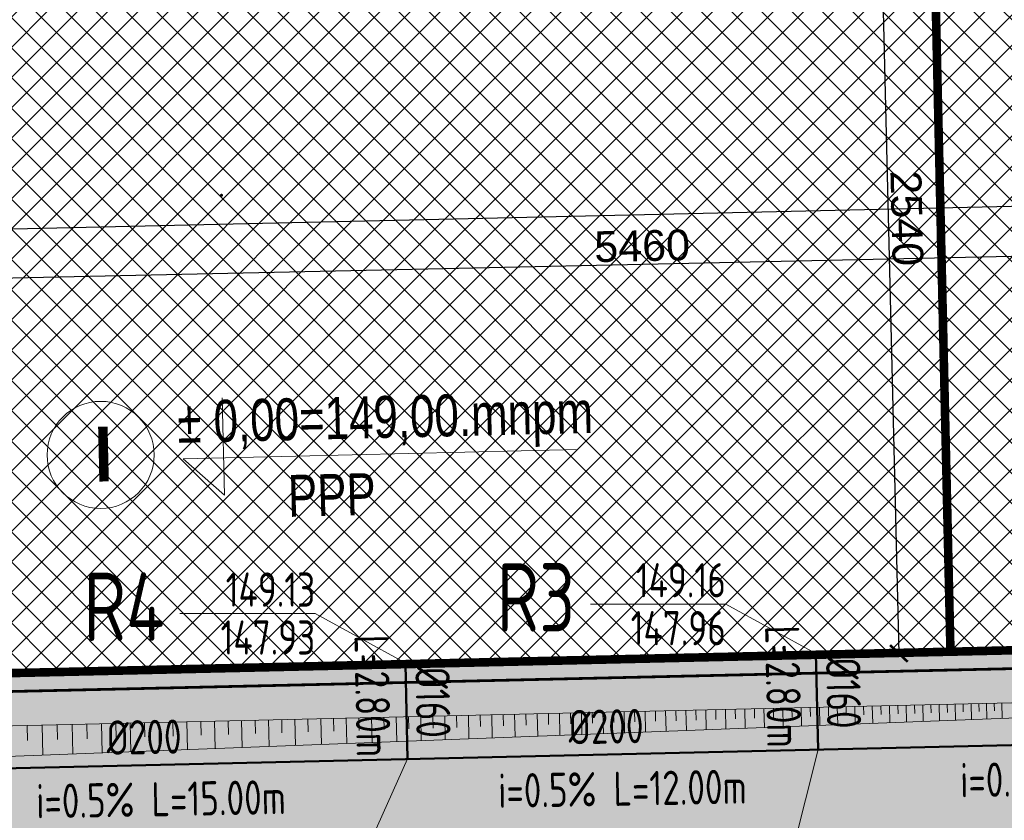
# Model space of a CAD drawing. Header units: metres. Extents: x 6438197 to 12957343, y 5629874 to 11322802.
# Tile 86 of 115: x 6448795 to 6451671, y 5640146 to 5642484. Entities that reach past the tile are written whole.
import ezdxf
from ezdxf.enums import TextEntityAlignment as Align
from ezdxf.lldxf.tags import DXFTag

# ---------------------------------------------------------------- set-up
doc = ezdxf.new("R2010")
doc.units = ezdxf.units.M
doc.header["$MEASUREMENT"] = 0
doc.header["$PDMODE"] = 3
for name, color, linetype, lineweight in [('_A_OBRYS SCIAN ZEWN', 1, 'Continuous', 30), ('_A_PZT_OPISY', 2, 'Continuous', 13), ('_A_ZAGOSPODAROWANIE', 9, 'Continuous', 9), ('_D_obrzeże', 102, 'Continuous', 15), ('_D_RZEDNE', 10, 'Continuous', 9), ('_D_SKARPA', 80, 'Continuous', 9), ('a-hatch', 84, 'Continuous', 5), ('Liczby', 84, 'Continuous', 20), ('Linie_odn', 84, 'Continuous', 20), ('Odcinki_1', 72, 'Continuous', 50), ('Opis_PZ_1', 84, 'Continuous', 20), ('RTPW01', 7, 'Continuous', 15), ('Teksty', 84, 'Continuous', 25), ('WYMIAROWANIE', 6, 'Continuous', 9), ('WYMIARY', 84, 'Continuous', 20), ('WYPELNIENIA', 204, 'Continuous', 5)]:
    doc.layers.add(name, color=color, linetype=linetype, lineweight=lineweight)
doc.styles.add('Arial', font='arial.ttf')
doc.styles.add('DROGI', font='simplex.shx', dxfattribs={"width": 0.75})
doc.styles.add('sandesk_txt_ICP', font='isocpeur.ttf', dxfattribs={"width": 0.75})
doc.styles.get("Standard").update_dxf_attribs({"font": 'txt.shx', "width": 0.75})
tags = doc.linetypes.add('DASH', pattern=[0.35, 0.25, -0.1]).pattern_tags.tags
tags[6:7] = [DXFTag(74, 4), DXFTag(75, 0), DXFTag(340, '0'), DXFTag(46, 1.0), DXFTag(50, 0.0), DXFTag(44, 0.0), DXFTag(45, 0.0)]
tags[4:5] = [DXFTag(74, 4), DXFTag(75, 0), DXFTag(340, '0'), DXFTag(46, 1.0), DXFTag(50, 0.0), DXFTag(44, 0.0), DXFTag(45, 0.0)]
doc.dimstyles.new('proart_1_500', dxfattribs={"dimtxt": 90, "dimasz": 50, "dimexe": 30, "dimexo": 10, "dimgap": 8, "dimtad": 1, "dimrnd": 1, "dimzin": 9, "dimtxsty": 'Arial', "dimblk": 'ARCHTICK', "dimcen": 0, "dimclrd": 1, "dimclre": 1, "dimclrt": 3, "dimazin": 0, "dimtfac": 1, "dimtmove": 0, "dimatfit": 3, "dimfxl": 0, "dimarcsym": 0})

# ---------------------------------------------------------------- blocks, each defined once
blk = doc.blocks.new('GSPWPN1')
at = {"extrusion": (0, 0, -1)}
blk.add_hatch(color=0, dxfattribs=at).paths.add_polyline_path([(0, -0.045), (-0.011647, -0.043467), (-0.0225, -0.038971), (-0.03182, -0.03182), (-0.038971, -0.0225), (-0.043467, -0.011647), (-0.045, 0), (-0.043467, 0.011647), (-0.038971, 0.0225), (-0.03182, 0.03182), (-0.0225, 0.038971), (-0.011647, 0.043467), (0, 0.045), (0.011647, 0.043467), (0.0225, 0.038971), (0.03182, 0.03182), (0.038971, 0.0225), (0.043467, 0.011647), (0.045, 0), (0.043467, -0.011647), (0.038971, -0.0225), (0.03182, -0.03182), (0.0225, -0.038971), (0.011647, -0.043467)])
blk = doc.blocks.new('_ArchTick')
at = {"color": 0, "linetype": 'ByBlock', "const_width": 0.15}
blk.add_lwpolyline([(-0.5, -0.5), (0.5, 0.5)], dxfattribs=at)
blk = doc.blocks.new('*D92')
at = {"layer": 'Defpoints', "color": 0}
for p in [(6453338.9, 5641975.3), (6447883.1, 5641856.2), (6447886.3, 5641709.8)]:
    blk.add_point(p, dxfattribs=at)
at = {"layer": 'WYMIAROWANIE', "color": 1, "lineweight": -2}
for p, q in [((6453339.1, 5641965.3), (6453342.7, 5641799)), ((6447883.3, 5641846.2), (6447887, 5641679.8)), ((6453342.1, 5641829), (6447886.3, 5641709.8))]:
    blk.add_line(p, q, dxfattribs=at)
at = {"layer": 'WYMIAROWANIE', "color": 1, "lineweight": -2, "xscale": 50, "yscale": 50, "zscale": 50}
for p, rotation in [((6453342.1, 5641829), 1.251484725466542), ((6447886.3, 5641709.8), 181.2514847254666)]:
    blk.add_blockref('_ArchTick', p, dxfattribs=dict(at, rotation=rotation))
at = {"layer": 'WYMIAROWANIE', "color": 3, "insert": (6450613, 5641823.3), "char_height": 90, "attachment_point": 5, "rotation": 1.2515, "style": 'Arial'}
blk.add_mtext('5460', dxfattribs=at)
blk = doc.blocks.new('*D94')
at = {"layer": 'Defpoints', "color": 0}
for p in [(6450907.5, 5643162.6), (6451363.2, 5640633.3), (6450969.6, 5640623.7)]:
    blk.add_point(p, dxfattribs=at)
at = {"layer": 'WYMIAROWANIE', "color": 1, "lineweight": -2}
for p, q in [((6450917.5, 5643162.8), (6451331.1, 5643172.9)), ((6451301.1, 5643172.2), (6451363.2, 5640633.3)), ((6450979.6, 5640623.9), (6451393.2, 5640634))]:
    blk.add_line(p, q, dxfattribs=at)
at = {"layer": 'WYMIAROWANIE', "color": 1, "lineweight": -2, "xscale": 50, "yscale": 50, "zscale": 50}
for p, rotation in [((6451301.1, 5643172.2), 91.40110689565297), ((6451363.2, 5640633.3), 271.401106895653)]:
    blk.add_blockref('_ArchTick', p, dxfattribs=dict(at, rotation=rotation))
at = {"layer": 'WYMIAROWANIE', "color": 3, "insert": (6451386.1, 5641904.1), "char_height": 90, "attachment_point": 5, "rotation": 271.4011, "style": 'Arial'}
blk.add_mtext('2540', dxfattribs=at)
blk = doc.blocks.new('*D152')
at = {"layer": 'Defpoints', "color": 0}
for p in [(6453366.7, 5640674.3), (6447909.8, 5640557.6), (6453391.7, 5639508.6)]:
    blk.add_point(p, dxfattribs=at)
at = {"layer": 'WYMIAROWANIE', "color": 1, "lineweight": -2}
for p, q in [((6453366.9, 5640664.3), (6453392.3, 5639478.6)), ((6447910, 5640547.6), (6447935.3, 5639361.8)), ((6447934.7, 5639391.8), (6453391.7, 5639508.6))]:
    blk.add_line(p, q, dxfattribs=at)
at = {"layer": 'WYMIAROWANIE', "color": 1, "lineweight": -2, "xscale": 50, "yscale": 50, "zscale": 50}
for p, rotation in [((6453391.7, 5639508.6), 1.225547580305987), ((6447934.7, 5639391.8), 181.225547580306)]:
    blk.add_blockref('_ArchTick', p, dxfattribs=dict(at, rotation=rotation))
at = {"layer": 'WYMIAROWANIE', "color": 3, "insert": (6450662, 5639504.1), "char_height": 90, "attachment_point": 5, "rotation": 1.2255, "style": 'Arial'}
blk.add_mtext('5460', dxfattribs=at)

msp = doc.modelspace()

# ---------------------------------------------------------------- hatches: boundary and pattern name
at = {"layer": 'a-hatch'}
h = msp.add_hatch(dxfattribs=at)
h.set_pattern_fill('ANSI37', color=1, scale=500, style=0)
h.paths.add_polyline_path([(6447857.04, 5643091.942), (6447916.513, 5640556.004), (6453366.588, 5640680.684), (6453315.539, 5643219.97)])
at = {"layer": 'WYPELNIENIA'}
h = msp.add_hatch(dxfattribs=at)
h.set_pattern_fill('AR-SAND', color=94, scale=50, style=0)
h.set_pattern_definition([(37.5, (-64710.525, 3655.756), (-3.1496679, 96.34118845), [0, -76, 0, -85, 0, -81.25]), (7.5, (-64710.53, 3655.76), (88.4888353, 141.1073033), [0, -41, 0, -68.5, 0, -26.25]), (327.5, (-64772.025, 3655.76), (155.56371654, 0.3742936), [0, -25, 0, -90, 0, -117.5]), (317.5, (-64772.03, 3655.76), (150.180993, 43.9986286), [0, -12.5, 0, -59, 0, -67.5])])
h.paths.add_polyline_path([(6443685.644, 5641823.067), (6443735.113, 5641819.25), (6444123.563, 5641789.283), (6444124.787, 5641773.084), (6444155.332, 5640467.937), (6444155.41, 5640464.613), (6447908.055, 5640555.765), (6454537.117, 5640704.477), (6454851.884, 5640712.355), (6454845.654, 5640962.121), (6457963.017, 5640721.63), (6458086.134, 5640712.132), (6455371.183, 5639736.702), (6454886.105, 5639418.802), (6451627.104, 5638296.563), (6448073.496, 5637076.851), (6446554.077, 5636573.751), (6443971.921, 5635901.606)])

# ---------------------------------------------------------------- linework, layer by layer
at = {"layer": '_A_OBRYS SCIAN ZEWN', "color": 1, "const_width": 25}
msp.add_lwpolyline([(6451517.491, 5643179.064), (6453310.558, 5643219.871), (6453368.37, 5640680.498), (6447909.783, 5640556.303), (6447851.993, 5643095.66)], dxfattribs=at)
at = {"layer": '_A_OBRYS SCIAN ZEWN', "color": 1, "linetype": 'DASH', "ltscale": 250, "const_width": 25}
msp.add_lwpolyline([(6451513.85, 5640638.324), (6451456.059, 5643177.692)], dxfattribs=at)
at = {"layer": '_A_PZT_OPISY', "color": 1}
msp.add_lwpolyline([(6450424.005, 5641229.021), (6449272.582, 5641201.152), (6449393.13, 5641095.605), (6449386.257, 5641379.587)], dxfattribs=at)
msp.add_circle((6449031.098, 5641213.125), 156.381, dxfattribs=at)
at = {"layer": '_A_ZAGOSPODAROWANIE', "ltscale": 0.05}
msp.add_line((6454819.367, 5642011.085), (6444141.193, 5641768.091), dxfattribs=at)
at = {"layer": '_D_obrzeże', "linetype": 'ByBlock', "const_width": 8}
msp.add_lwpolyline([(6454537.082, 5640705.878), (6454538.386, 5640653.791), (6447908.054, 5640502.427), (6447908.054, 5640555.798)], dxfattribs=at)
at = {"layer": '_D_RZEDNE', "linetype": 'DASH', "lineweight": 0, "ltscale": 1000}
msp.add_line((6447883.234, 5641852.133), (6453338.891, 5641975.344), dxfattribs=at)
at = {"layer": '_D_SKARPA', "color": 1}
for p, q in [((6454540.668, 5640553.817), (6443893.489, 5640146.581)), ((6454540.668, 5640553.817), (6444058.759, 5640314.526)), ((6454540.668, 5640553.817), (6444157.651, 5640316.783)), ((6451384.574, 5640481.766), (6451385.684, 5640433.144)), ((6451408.885, 5640482.321), (6451409.436, 5640458.198)), ((6451433.009, 5640482.872), (6451434.102, 5640434.996)), ((6451456.947, 5640483.419), (6451457.489, 5640459.665)), ((6451480.7, 5640483.961), (6451481.777, 5640436.82)), ((6451504.271, 5640484.499), (6451504.805, 5640461.11)), ((6451527.66, 5640485.033), (6451528.72, 5640438.615)), ((6451550.869, 5640485.563), (6451551.395, 5640462.533)), ((6451573.899, 5640486.089), (6451574.942, 5640440.383)), ((6451596.752, 5640486.61), (6451597.269, 5640463.934)), ((6451619.428, 5640487.128), (6451620.456, 5640442.124)), ((6451641.93, 5640487.642), (6451642.44, 5640465.313)), ((6451664.259, 5640488.151), (6451665.27, 5640443.838)), ((6450105.462, 5640452.566), (6450107.022, 5640384.238)), ((6450139.626, 5640453.346), (6450140.4, 5640419.445)), ((6450173.526, 5640454.119), (6450175.062, 5640386.84)), ((6450207.166, 5640454.887), (6450207.928, 5640421.507)), ((6450240.546, 5640455.649), (6450242.059, 5640389.403)), ((6450273.67, 5640456.406), (6450274.42, 5640423.537)), ((6450306.538, 5640457.156), (6450308.027, 5640391.926)), ((6450339.153, 5640457.901), (6450339.892, 5640425.537)), ((6450371.517, 5640458.639), (6450372.983, 5640394.41)), ((6450403.631, 5640459.373), (6450404.359, 5640427.505)), ((6450435.498, 5640460.1), (6450436.942, 5640396.857)), ((6450467.12, 5640460.822), (6450467.836, 5640429.444)), ((6450498.498, 5640461.538), (6450499.92, 5640399.266)), ((6450529.634, 5640462.249), (6450530.34, 5640431.353)), ((6450560.531, 5640462.954), (6450561.931, 5640401.637)), ((6450591.189, 5640463.654), (6450591.884, 5640433.232)), ((6450621.612, 5640464.349), (6450622.99, 5640403.973)), ((6450651.8, 5640465.038), (6450652.484, 5640435.082)), ((6450681.755, 5640465.722), (6450683.113, 5640406.272)), ((6450711.48, 5640466.4), (6450712.153, 5640436.905)), ((6450740.976, 5640467.074), (6450742.312, 5640408.537)), ((6450770.245, 5640467.742), (6450770.908, 5640438.699)), ((6450799.288, 5640468.405), (6450800.603, 5640410.766)), ((6450828.107, 5640469.063), (6450828.76, 5640440.465)), ((6450856.704, 5640469.716), (6450858, 5640412.961)), ((6450885.082, 5640470.364), (6450885.724, 5640442.205)), ((6450913.24, 5640471.006), (6450914.516, 5640415.123)), ((6450941.182, 5640471.644), (6450941.815, 5640443.918)), ((6450968.908, 5640472.277), (6450970.164, 5640417.252)), ((6450996.421, 5640472.905), (6450997.044, 5640445.604)), ((6451023.722, 5640473.529), (6451024.959, 5640419.347)), ((6451050.813, 5640474.147), (6451051.426, 5640447.265)), ((6451077.695, 5640474.761), (6451078.912, 5640421.411)), ((6451104.369, 5640475.37), (6451104.974, 5640448.9)), ((6451130.839, 5640475.974), (6451132.038, 5640423.443)), ((6451157.104, 5640476.574), (6451157.699, 5640450.51)), ((6451183.168, 5640477.169), (6451184.348, 5640425.444)), ((6451209.03, 5640477.759), (6451209.616, 5640452.096)), ((6451234.693, 5640478.345), (6451235.856, 5640427.414)), ((6451260.159, 5640478.926), (6451260.736, 5640453.657)), ((6451285.428, 5640479.503), (6451286.573, 5640429.354)), ((6451310.503, 5640480.075), (6451311.071, 5640455.194)), ((6451335.384, 5640480.644), (6451336.512, 5640431.264)), ((6451360.074, 5640481.207), (6451360.634, 5640456.707)), ((6448860.274, 5640424.139), (6448862.272, 5640336.628)), ((6448904.029, 5640425.138), (6448905.021, 5640381.72)), ((6448947.448, 5640426.129), (6448949.415, 5640339.961)), ((6448990.532, 5640427.113), (6448991.508, 5640384.361)), ((6449033.284, 5640428.089), (6449035.221, 5640343.243)), ((6449075.706, 5640429.057), (6449076.667, 5640386.961)), ((6449117.802, 5640430.018), (6449119.71, 5640346.475)), ((6449159.574, 5640430.972), (6449160.52, 5640389.522)), ((6449201.024, 5640431.918), (6449202.902, 5640349.657)), ((6449242.155, 5640432.857), (6449243.086, 5640392.043)), ((6449282.969, 5640433.789), (6449284.818, 5640352.79)), ((6449323.468, 5640434.713), (6449324.385, 5640394.526)), ((6449363.655, 5640435.631), (6449365.476, 5640355.875)), ((6449403.533, 5640436.541), (6449404.437, 5640396.971)), ((6449443.104, 5640437.445), (6449444.897, 5640358.913)), ((6449482.37, 5640438.341), (6449483.26, 5640399.378)), ((6449521.334, 5640439.231), (6449523.099, 5640361.904)), ((6449559.997, 5640440.113), (6449560.873, 5640401.748)), ((6449598.362, 5640440.989), (6449600.101, 5640364.849)), ((6449636.432, 5640441.858), (6449637.295, 5640404.081)), ((6449674.209, 5640442.721), (6449675.921, 5640367.749)), ((6449711.695, 5640443.576), (6449712.544, 5640406.379)), ((6449748.892, 5640444.425), (6449750.577, 5640370.605)), ((6449785.802, 5640445.268), (6449786.639, 5640408.642)), ((6449822.429, 5640446.104), (6449824.088, 5640373.416)), ((6449858.773, 5640446.934), (6449859.596, 5640410.87)), ((6449894.837, 5640447.757), (6449896.471, 5640376.185)), ((6449930.623, 5640448.574), (6449931.434, 5640413.064)), ((6449966.134, 5640449.385), (6449967.743, 5640378.911)), ((6450001.371, 5640450.189), (6450002.169, 5640415.224)), ((6450036.336, 5640450.988), (6450037.921, 5640381.595)), ((6450071.033, 5640451.78), (6450071.819, 5640417.351)), ((6448816.179, 5640423.133), (6448817.186, 5640379.038))]:
    msp.add_line(p, q, dxfattribs=at)
at = {"layer": 'Linie_odn'}
for points in [[(6451120.893, 5640632.976), (6450857.753, 5640777.046), (6450461.753, 5640777.046)], [(6449921.193, 5640605.676), (6449658.053, 5640749.746), (6449262.053, 5640749.746)], [(6451127.293, 5640352.576), (6451016.453, 5639911.286), (6450620.453, 5639911.286)], [(6449927.593, 5640325.276), (6449722.633, 5639869.216), (6449326.633, 5639869.216)]]:
    msp.add_lwpolyline(points, dxfattribs=at)
at = {"layer": 'Odcinki_1'}
for points in [[(6451120.893, 5640632.976), (6451127.293, 5640352.576)], [(6449927.593, 5640325.276), (6449921.295, 5640602.069)], [(6454978.496, 5640440.944), (6448487.989, 5640291.807)]]:
    msp.add_lwpolyline(points, dxfattribs=at)

# ---------------------------------------------------------------- block references
at = {"layer": 'RTPW01', "color": 7, "linetype": 'Continuous', "lineweight": 15, "xscale": 99.99999999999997, "rotation": 125.9165602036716}
for p, yscale, zscale in [((6449384.182, 5641971.181), 100, 100), ((6449384.182, 5641971.181), 100, 100), ((6449384.182, 5641971.181), 99.99999999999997, 99.99999999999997), ((6449384.182, 5641971.181), 99.99999999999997, 99.99999999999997), ((6449384.183, 5641971.158), 100, 100), ((6449384.183, 5641971.158), 100, 100), ((6449384.183, 5641971.158), 99.99999999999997, 99.99999999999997), ((6449384.183, 5641971.158), 99.99999999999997, 99.99999999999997), ((6449384.183, 5641971.137), 100, 100), ((6449384.183, 5641971.137), 100, 100), ((6449384.183, 5641971.137), 99.99999999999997, 99.99999999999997), ((6449384.183, 5641971.137), 99.99999999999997, 99.99999999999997), ((6449384.204, 5641971.203), 100, 100), ((6449384.204, 5641971.203), 100, 100), ((6449384.204, 5641971.18), 100, 100), ((6449384.204, 5641971.18), 100, 100), ((6449384.205, 5641971.159), 100, 100), ((6449384.205, 5641971.159), 100, 100)]:
    msp.add_blockref('GSPWPN1', p, dxfattribs=dict(at, yscale=yscale, zscale=zscale))

# ---------------------------------------------------------------- texts
at = {"layer": '_A_PZT_OPISY', "color": 1, "insert": (6449257.435, 5641211.23), "char_height": 204, "width": 4210.56, "attachment_point": 7, "rotation": 1.386524, "style": 'DROGI'}
msp.add_mtext('{\\f@Arial Unicode MS|b0|i0|c238|p34;\\H0.6x;± 0,00=149,00.mnpm}', dxfattribs=at)
at = {"layer": '_A_PZT_OPISY', "color": 1}
for s, insert, char_height, width, attachment_point, rotation in [('{\\fArial Black|b0|i0|c238|p34;I}', (6449010.914, 5641294.844), 160, 250, 1, 1.303602), ('{\\f@Arial Unicode MS|b0|i0|c238|p34;\\H0.6x;PPP}', (6449579.72, 5641031.895), 204, 4210.56, 7, 1.386524)]:
    msp.add_mtext(s, dxfattribs=dict(at, insert=insert, char_height=char_height, width=width, attachment_point=attachment_point, rotation=rotation))
at = {"layer": 'Liczby', "style": 'sandesk_txt_ICP', "width": 0.75}
for s, rotation, p in [('L=2.80m', 271, (6450972.203, 5640714.156)), ('L=2.80m', 271, (6449772.503, 5640686.856)), ('L=12.00m', 1, (6450530.083, 5640187.946)), ('L=15.00m', 1, (6449180.433, 5640157.246))]:
    msp.add_text(s, height=100, rotation=rotation, dxfattribs=at).set_placement(p)
for p in [(6451829.733, 5640217.826), (6450480.083, 5640187.076), (6449130.433, 5640156.376)]:
    msp.add_text('i=0.5%', height=100, rotation=1, dxfattribs=at).set_placement(p, align=Align.RIGHT)
at = {"layer": 'Opis_PZ_1', "style": 'sandesk_txt_ICP', "width": 0.75}
for s, p in [('R3', (6450417.753, 5640697.046)), ('R4', (6449218.053, 5640669.746))]:
    msp.add_text(s, height=200, dxfattribs=at).set_placement(p, align=Align.RIGHT)
at = {"layer": 'Teksty', "style": 'sandesk_txt_ICP', "width": 0.75}
for s, p in [('149.16', (6450857.753, 5640797.046)), ('149.13', (6449658.053, 5640769.746)), ('147.96', (6450857.753, 5640657.046)), ('147.93', (6449658.053, 5640629.746))]:
    msp.add_text(s, height=100, dxfattribs=at).set_placement(p, align=Align.RIGHT)
at = {"layer": 'WYMIARY', "style": 'sandesk_txt_ICP', "width": 0.75}
for s, rotation, p in [('%%C160', 271, (6451149.853, 5640621.246)), ('%%C160', 271, (6449950.153, 5640593.946)), ('%%C200', 1, (6450398.923, 5640367.686)), ('%%C200', 1, (6449049.273, 5640336.986))]:
    msp.add_text(s, height=100, rotation=rotation, dxfattribs=at).set_placement(p)

# ---------------------------------------------------------------- dimensions: what is measured, and where the dimension line sits
at = {"layer": 'WYMIAROWANIE'}
for p1, p2, distance, text, picture, middle in [((6450907.521, 5643162.567), (6450969.619, 5640623.682), 393.667, '2540', '*D94', (6451386.055, 5641904.07)), ((6453338.891, 5641975.344), (6447883.131, 5641856.157), 146.417, '5460', '*D92', (6450613.031, 5641823.307)), ((6447909.754, 5640557.577), (6453366.724, 5640674.318), -1166.019, '5460', '*D152', (6450662.024, 5639504.135))]:
    dim = msp.add_aligned_dim(p1=p1, p2=p2, distance=distance, text=text, dimstyle='proart_1_500', override={"dimblk": 'ArchTick'}, dxfattribs=at)
    dim.commit()
    dim.dimension.update_dxf_attribs({"geometry": picture, "text_midpoint": middle})

doc.saveas('drawing.dxf')
